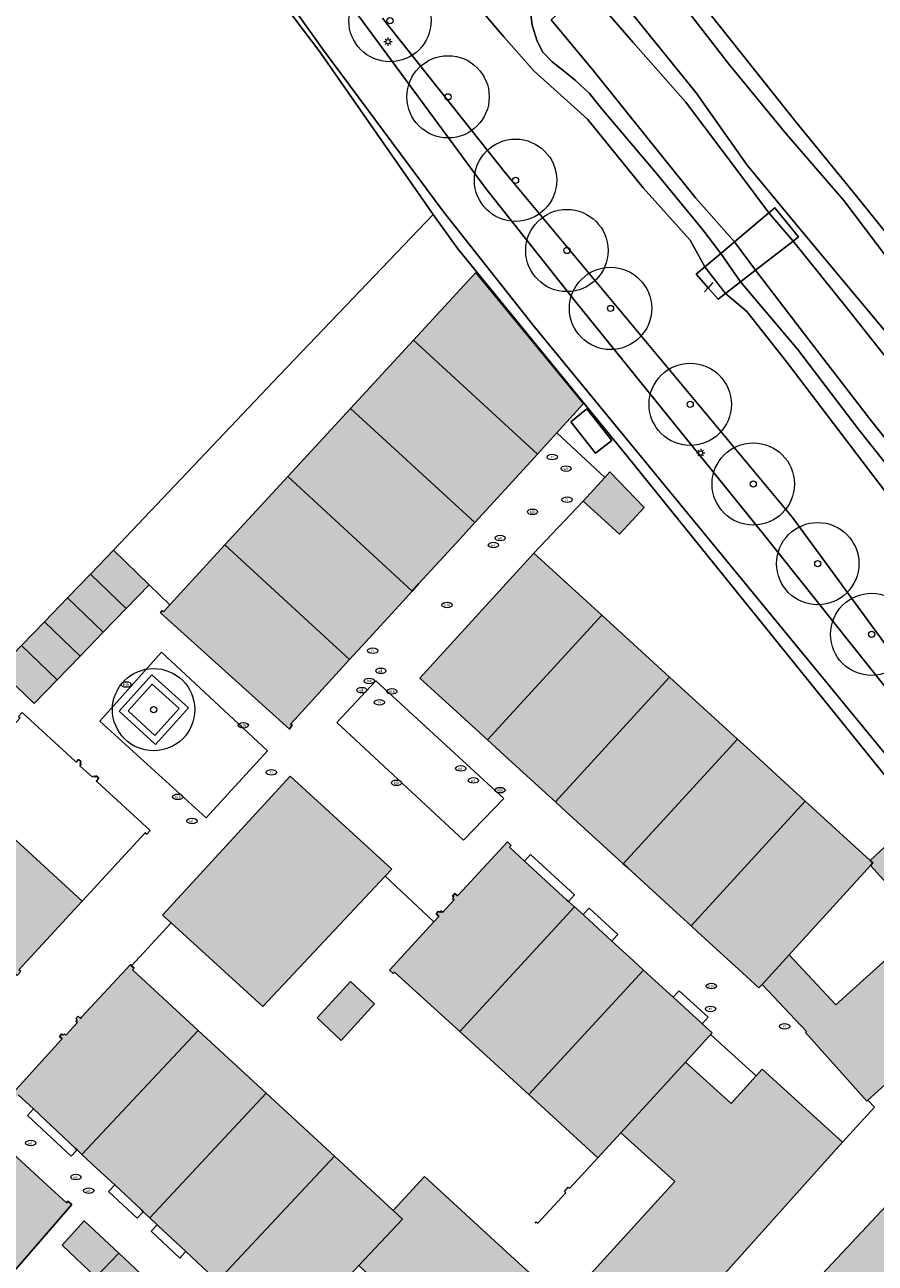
# Model space of a CAD drawing. Header units: metres. Extents: x 187482 to 189800, y 333582 to 335019.
# Tile 225 of 256: x 189079 to 189131, y 334325 to 334400. Entities that reach past the tile are written whole.
import ezdxf
from ezdxf.enums import TextEntityAlignment as Align

# ---------------------------------------------------------------- set-up
doc = ezdxf.new("R2010")
doc.units = ezdxf.units.M
doc.layers.get('0').update_dxf_attribs({"color": 252, "lineweight": 18})
for name, color, linetype, lineweight in [('B-WE-GR-BEPLANTING_CULTUUR_BODEMBEDEKKER-GV', 252, 'Continuous', 18), ('B-WE-GR-BOOM-S', 252, 'Continuous', 18), ('B-WE-IE-MEUBILAIR-S', 252, 'Continuous', 18), ('B-WE-IE-TERREINAFSCHEIDING_KUNSTMATIG_HEKWERK-G', 252, 'IE-TERREINAFSCHEIDING_KUNSTMATIG-SO', 18), ('B-WE-IE-TERREINAFSCHEIDING_KUNSTMATIG_MUUR-G', 252, 'IE-TERREINAFSCHEIDING_KUNSTMATIG-SO', 18), ('B-WE-IE-TERREINAFSCHEIDING_KUNSTMATIG_MUUR-GV', 252, 'Continuous', 18), ('B-WE-KW-KUNSTWERK_DUIKER-G', 252, 'Continuous', 18), ('B-WE-OG-BEBOUWING-GV', 252, 'Continuous', 18), ('B-WE-OG-TERREIN_ERF-GV', 252, 'Continuous', 18), ('B-WE-OG-TERREIN_OEVER-GV', 252, 'Continuous', 18), ('B-WE-OG-WATER_GREPPEL-GV', 252, 'Continuous', 18), ('B-WE-OG-WEG-GV', 252, 'Continuous', 18), ('B-WE-VH-GESLOTENVERHARDING_ASFALT-GV', 252, 'Continuous', 18), ('B-WE-VH-OPENVERHARDING_BETONELEMENT-GV', 252, 'Continuous', 18), ('B-WE-VH-OPENVERHARDING_SIERBESTRATING-GV', 252, 'Continuous', 18), ('B-WE-VH-OPENVERHARDING_STRAATBAKSTEEN-GV', 252, 'Continuous', 18)]:
    doc.layers.add(name, color=color, linetype=linetype, lineweight=lineweight)
doc.layers.add('B-WE-OG-BEBOUWING-V', color=7, linetype='Continuous', lineweight=18, true_color=0xf0f0f0)
doc.styles.add('NLCS-ISO', font='NLCS-ISO.ttf')
doc.linetypes.add('IE-TERREINAFSCHEIDING_KUNSTMATIG-SO', pattern='A,4,[82,NLCS.SHX,S=0.75,R=90,X=0,Y=0],4,-2', length=10)

# ---------------------------------------------------------------- blocks, each defined once
blk = doc.blocks.new('SIE-MEUBILAIR_PAAL_LICHTMAST-SO')
for points in [[(-0.62, 0), (-1, 0)], [(-0.71, 0.71), (-0.44, 0.44)], [(0, 1), (0, 0.62)], [(0.44, 0.44), (0.71, 0.71)], [(1, 0), (0.62, 0)], [(-0.71, -0.71), (-0.44, -0.44)], [(0, -0.62), (0, -1)], [(0.44, -0.44), (0.71, -0.71)]]:
    blk.add_lwpolyline(points)
blk.add_circle((0, 0), 0.5)
blk = doc.blocks.new('SIE-MEUBILAIR_PUT_KOLK-SO')
blk.add_ellipse((0, 0), major_axis=(1.25, 0), ratio=0.54)
at = {"style": 'NLCS-ISO'}
blk.add_text('klk', height=0.75, dxfattribs=at).set_placement((0.03, 0), align=Align.MIDDLE_CENTER)
blk = doc.blocks.new('SIE-MEUBILAIR_PUT_RIOOLPUT-SO')
blk.add_ellipse((0, 0), major_axis=(1.25, 0), ratio=0.54)
at = {"style": 'NLCS-ISO'}
blk.add_text('ri', height=0.75, dxfattribs=at).set_placement((-0.04, 0.07), align=Align.MIDDLE_CENTER)
blk = doc.blocks.new('SIE-MEUBILAIR_PUT_WATERLEIDINGPUT-SO')
blk.add_ellipse((0, 0), major_axis=(1.25, 0), ratio=0.54)
at = {"style": 'NLCS-ISO'}
blk.add_text('wl', height=0.75, dxfattribs=at).set_placement((-0.14, 0), align=Align.MIDDLE_CENTER)
blk = doc.blocks.new('SIE-MEUBILAIR_PUT_BRANDKRAAN-SO')
blk.add_ellipse((0, 0), major_axis=(1.25, 0), ratio=0.54)
at = {"style": 'NLCS-ISO'}
blk.add_text('bk', height=0.75, dxfattribs=at).set_placement((0.03, 0), align=Align.MIDDLE_CENTER)
blk = doc.blocks.new('SGR-BOOM_GBKN-SO')
at = {"color": 0, "linetype": 'ByBlock', "lineweight": 18}
for radius in [2, 0.15]:
    blk.add_circle((0, 0), radius, dxfattribs=at)

msp = doc.modelspace()

# ---------------------------------------------------------------- hatches: boundary and pattern name
at = {"layer": 'B-WE-OG-BEBOUWING-V'}
h = msp.add_hatch(color=256, dxfattribs=at)
h.dxf.hatch_style = 1
h.paths.add_polyline_path([(189111.268, 334375.238), (189112.884, 334377.006), (189106.33, 334384.979), (189102.547, 334380.866), (189110.08, 334373.938)], flags=16)
h.paths.add_polyline_path([(189102.547, 334380.866), (189098.731, 334376.717), (189106.277, 334369.777), (189106.735, 334370.278), (189109.231, 334373.009), (189110.08, 334373.938)], flags=16)
h.paths.add_polyline_path([(189102.883, 334366.063), (189105.379, 334368.794), (189106.277, 334369.777), (189098.731, 334376.717), (189094.915, 334372.569), (189102.474, 334365.615)], flags=17)
h = msp.add_hatch(color=256, dxfattribs=at)
h.dxf.hatch_style = 1
h.paths.add_polyline_path([(189098.671, 334361.454), (189099.402, 334362.254), (189101.898, 334364.985), (189102.474, 334365.615), (189094.915, 334372.569), (189091.098, 334368.42)], flags=17)
h.paths.add_polyline_path([(189102.547, 334380.866), (189098.731, 334376.717), (189106.277, 334369.777), (189106.735, 334370.278), (189109.231, 334373.009), (189110.08, 334373.938)], flags=16)
h = msp.add_hatch(color=256, dxfattribs=at)
h.dxf.hatch_style = 1
h.paths.add_polyline_path([(189112.856, 334371.079), (189115.075, 334369.06), (189116.556, 334370.687), (189114.474, 334372.858), (189114.165, 334372.519)], flags=17)
h = msp.add_hatch(color=256, dxfattribs=at)
h.dxf.hatch_style = 1
h.paths.add_polyline_path([(189086.485, 334365.999), (189084.32, 334368.089), (189082.926, 334366.642), (189085.09, 334364.553)], flags=17)
h = msp.add_hatch(color=256, dxfattribs=at)
h.dxf.hatch_style = 1
h.paths.add_polyline_path([(189095.537, 334358.024), (189098.033, 334360.756), (189098.671, 334361.454), (189091.098, 334368.42), (189087.749, 334364.779), (189087.353, 334364.348), (189087.288, 334364.434), (189087.183, 334364.294), (189095.016, 334357.225), (189095.185, 334357.49), (189095.085, 334357.53)], flags=17)
h = msp.add_hatch(color=256, dxfattribs=at)
h.dxf.hatch_style = 1
h.paths.add_polyline_path([(189107.056, 334356.56), (189113.989, 334364.143), (189109.87, 334367.908), (189102.938, 334360.325), (189103.603, 334359.717), (189106.333, 334357.221)], flags=17)
h = msp.add_hatch(color=256, dxfattribs=at)
h.dxf.hatch_style = 1
h.paths.add_polyline_path([(189083.694, 334363.107), (189085.09, 334364.553), (189082.926, 334366.642), (189081.531, 334365.195)], flags=17)
h = msp.add_hatch(color=256, dxfattribs=at)
h.dxf.hatch_style = 1
h.paths.add_polyline_path([(189081.531, 334365.195), (189080.137, 334363.748), (189082.299, 334361.662), (189083.694, 334363.107)], flags=17)
h = msp.add_hatch(color=256, dxfattribs=at)
h.dxf.hatch_style = 1
h.paths.add_polyline_path([(189080.137, 334363.748), (189078.743, 334362.301), (189080.903, 334360.216), (189082.299, 334361.662)], flags=17)
h = msp.add_hatch(color=256, dxfattribs=at)
h.dxf.hatch_style = 1
h.paths.add_polyline_path([(189118.107, 334360.378), (189113.989, 334364.143), (189107.056, 334356.56), (189107.802, 334355.878), (189107.839, 334355.845), (189110.57, 334353.348), (189110.606, 334353.314), (189111.174, 334352.794)], flags=17)
h.paths.add_polyline_path([(189115.566, 334348.78), (189118.297, 334346.283), (189119.411, 334345.264), (189126.344, 334352.849), (189125.599, 334353.53), (189122.794, 334356.094), (189122.226, 334356.614), (189115.293, 334349.03)], flags=16)
h = msp.add_hatch(color=256, dxfattribs=at)
h.dxf.hatch_style = 1
h.paths.add_polyline_path([(189077.847, 334361.371), (189077.34, 334360.845), (189079.508, 334358.77), (189080.903, 334360.216), (189078.743, 334362.301)], flags=17)
h = msp.add_hatch(color=256, dxfattribs=at)
h.dxf.hatch_style = 1
h.paths.add_polyline_path([(189130.463, 334349.084), (189130.296, 334349.237), (189126.344, 334352.849), (189119.411, 334345.264), (189119.802, 334344.907), (189122.533, 334342.41), (189123.537, 334341.492), (189123.735, 334341.709), (189125.37, 334343.501), (189130.317, 334348.924)], flags=16)
h.paths.add_polyline_path([(189111.174, 334352.794), (189111.58, 334352.423), (189114.311, 334349.927), (189115.293, 334349.03), (189122.226, 334356.614), (189118.107, 334360.378)], flags=17)
h.paths.add_polyline_path([(189115.566, 334348.78), (189118.297, 334346.283), (189119.411, 334345.264), (189126.344, 334352.849), (189125.599, 334353.53), (189122.794, 334356.094), (189122.226, 334356.614), (189115.293, 334349.03)], flags=16)
h.paths.add_polyline_path([(189109.294, 334349.199), (189108.38, 334350.037), (189108.488, 334350.154), (189108.253, 334350.371), (189105.283, 334347.148), (189105.222, 334347.081), (189105.06, 334347.23), (189104.918, 334347.075), (189104.999, 334347.001), (189104.925, 334346.919), (189105.012, 334346.84), (189104.318, 334346.085), (189104.229, 334346.167), (189104.151, 334346.082), (189104.07, 334346.156), (189103.928, 334346.001), (189104.094, 334345.849), (189104.04, 334345.79), (189103.784, 334345.51), (189101.09, 334342.567), (189101.309, 334342.365), (189101.406, 334342.454), (189105.367, 334338.835), (189112.337, 334346.413), (189111.971, 334346.748), (189111.875, 334346.835), (189110.068, 334348.491)], flags=16)
h = msp.add_hatch(color=256, dxfattribs=at)
h.dxf.hatch_style = 1
h.paths.add_polyline_path([(189115.566, 334348.78), (189118.297, 334346.283), (189119.411, 334345.264), (189126.344, 334352.849), (189125.599, 334353.53), (189122.794, 334356.094), (189122.226, 334356.614), (189115.293, 334349.03)], flags=16)
h.paths.add_polyline_path([(189105.367, 334338.835), (189109.561, 334335.005), (189116.525, 334342.577), (189115.666, 334343.364), (189114.604, 334344.336), (189112.937, 334345.863), (189112.849, 334345.944), (189112.337, 334346.413)], flags=17)
h.paths.add_polyline_path([(189109.294, 334349.199), (189108.38, 334350.037), (189108.488, 334350.154), (189108.253, 334350.371), (189105.283, 334347.148), (189105.222, 334347.081), (189105.06, 334347.23), (189104.918, 334347.075), (189104.999, 334347.001), (189104.925, 334346.919), (189105.012, 334346.84), (189104.318, 334346.085), (189104.229, 334346.167), (189104.151, 334346.082), (189104.07, 334346.156), (189103.928, 334346.001), (189104.094, 334345.849), (189104.04, 334345.79), (189103.784, 334345.51), (189101.09, 334342.567), (189101.309, 334342.365), (189101.406, 334342.454), (189105.367, 334338.835), (189112.337, 334346.413), (189111.971, 334346.748), (189111.875, 334346.835), (189110.068, 334348.491)], flags=16)
h = msp.add_hatch(color=256, dxfattribs=at)
h.dxf.hatch_style = 1
h.paths.add_polyline_path([(189087.826, 334345.444), (189093.391, 334340.362), (189100.82, 334348.282), (189101.224, 334348.712), (189095.058, 334354.353), (189087.305, 334345.92)], flags=16)
h.paths.add_polyline_path([(189082.001, 334331.756), (189082.111, 334331.652), (189082.409, 334331.374), (189089.466, 334338.91), (189085.486, 334342.586), (189085.584, 334342.693), (189085.423, 334342.842), (189085.349, 334342.91), (189082.388, 334339.705), (189082.328, 334339.638), (189082.169, 334339.783), (189082.027, 334339.628), (189082.109, 334339.554), (189082.035, 334339.472), (189082.129, 334339.386), (189081.43, 334338.623), (189081.341, 334338.704), (189081.267, 334338.622), (189081.186, 334338.696), (189081.045, 334338.541), (189081.207, 334338.393), (189081.154, 334338.334), (189078.213, 334335.104), (189078.45, 334334.899), (189078.543, 334334.99), (189079.46, 334334.133), (189080.216, 334333.426)], flags=17)
h.paths.add_polyline_path([(189073.898, 334346.455), (189073.953, 334346.404), (189073.804, 334346.242), (189073.959, 334346.1), (189074.033, 334346.181), (189074.114, 334346.107), (189074.187, 334346.186), (189074.953, 334345.483), (189074.877, 334345.4), (189074.962, 334345.322), (189074.887, 334345.241), (189075.042, 334345.099), (189075.191, 334345.261), (189075.25, 334345.207), (189078.469, 334342.251), (189078.685, 334342.487), (189078.582, 334342.582), (189082.413, 334346.754), (189074.829, 334353.724), (189070.998, 334349.552), (189070.895, 334349.646), (189070.712, 334349.44), (189070.683, 334349.407)], flags=16)
h = msp.add_hatch(color=256, dxfattribs=at)
h.dxf.hatch_style = 1
h.paths.add_polyline_path([(189100.18, 334340.533), (189098.729, 334341.872), (189096.693, 334339.667), (189098.161, 334338.302)], flags=17)
h.paths.add_polyline_path([(189087.826, 334345.444), (189093.391, 334340.362), (189100.82, 334348.282), (189101.224, 334348.712), (189095.058, 334354.353), (189087.305, 334345.92)], flags=16)
h = msp.add_hatch(color=256, dxfattribs=at)
h.dxf.hatch_style = 1
h.paths.add_polyline_path([(189130.463, 334349.084), (189130.296, 334349.237), (189126.344, 334352.849), (189119.411, 334345.264), (189119.802, 334344.907), (189122.533, 334342.41), (189123.537, 334341.492), (189123.735, 334341.709), (189125.37, 334343.501), (189130.317, 334348.924)], flags=16)
h.paths.add_polyline_path([(189113.759, 334331.17), (189115.148, 334332.692), (189119.066, 334336.984), (189120.689, 334338.763), (189120.083, 334339.318), (189119.958, 334339.433), (189118.328, 334340.926), (189117.229, 334341.932), (189116.525, 334342.577), (189109.561, 334335.005)], flags=17)
h.paths.add_polyline_path([(189109.294, 334349.199), (189108.38, 334350.037), (189108.488, 334350.154), (189108.253, 334350.371), (189105.283, 334347.148), (189105.222, 334347.081), (189105.06, 334347.23), (189104.918, 334347.075), (189104.999, 334347.001), (189104.925, 334346.919), (189105.012, 334346.84), (189104.318, 334346.085), (189104.229, 334346.167), (189104.151, 334346.082), (189104.07, 334346.156), (189103.928, 334346.001), (189104.094, 334345.849), (189104.04, 334345.79), (189103.784, 334345.51), (189101.09, 334342.567), (189101.309, 334342.365), (189101.406, 334342.454), (189105.367, 334338.835), (189112.337, 334346.413), (189111.971, 334346.748), (189111.875, 334346.835), (189110.068, 334348.491)], flags=16)
h = msp.add_hatch(color=256, dxfattribs=at)
h.dxf.hatch_style = 1
h.paths.add_polyline_path([(189135.591, 334348.948), (189133.182, 334351.939), (189130.296, 334349.237), (189130.463, 334349.084), (189130.317, 334348.924), (189133.6, 334345.333), (189128.212, 334340.462), (189125.37, 334343.501), (189123.735, 334341.709), (189126.418, 334338.839), (189126.359, 334338.784), (189130.091, 334334.602), (189130.158, 334334.663), (189137.465, 334341.27), (189139.372, 334342.994), (189139.96, 334343.526), (189139.255, 334344.401), (189138.26, 334345.635), (189136.499, 334347.821)], flags=16)
h.paths.add_polyline_path([(189123.367, 334336.141), (189121.84, 334334.462), (189119.066, 334336.984), (189115.148, 334332.692), (189118.418, 334329.72), (189114.322, 334325.215), (189111.66, 334322.289), (189115.804, 334318.495), (189118.222, 334321.095), (189118.409, 334320.921), (189118.515, 334320.823), (189128.616, 334332.109), (189123.737, 334336.548)], flags=17)
h = msp.add_hatch(color=256, dxfattribs=at)
h.dxf.hatch_style = 1
h.paths.add_polyline_path([(189135.591, 334348.948), (189133.182, 334351.939), (189130.296, 334349.237), (189130.463, 334349.084), (189130.317, 334348.924), (189133.6, 334345.333), (189128.212, 334340.462), (189125.37, 334343.501), (189123.735, 334341.709), (189126.418, 334338.839), (189126.359, 334338.784), (189130.091, 334334.602), (189130.158, 334334.663), (189137.465, 334341.27), (189139.372, 334342.994), (189139.96, 334343.526), (189139.255, 334344.401), (189138.26, 334345.635), (189136.499, 334347.821)], flags=16)
h.paths.add_polyline_path([(189132.179, 334329.211), (189139.08, 334322.735), (189138.9, 334322.546), (189141.226, 334320.345), (189144.742, 334317.009), (189145.302, 334316.477), (189148.615, 334319.599), (189148.964, 334319.928), (189149.008, 334319.969), (189149.265, 334320.212), (189148.342, 334324.576), (189146.339, 334330.467), (189145.828, 334330.953), (189139.486, 334336.984), (189135.148, 334332.369)], flags=17)
h = msp.add_hatch(color=256, dxfattribs=at)
h.dxf.hatch_style = 1
h.paths.add_polyline_path([(189083.316, 334330.526), (189084.397, 334329.514), (189086.018, 334327.998), (189086.134, 334327.889), (189086.524, 334327.524), (189093.604, 334335.088), (189089.466, 334338.91), (189082.409, 334331.374)], flags=17)
h = msp.add_hatch(color=256, dxfattribs=at)
h.dxf.hatch_style = 1
h.paths.add_polyline_path([(189086.524, 334327.524), (189086.982, 334327.096), (189087.047, 334327.034), (189088.72, 334325.47), (189089.749, 334324.507), (189090.64, 334323.674), (189097.741, 334331.267), (189093.604, 334335.088)], flags=17)
h = msp.add_hatch(color=256, dxfattribs=at)
h.dxf.hatch_style = 1
h.paths.add_polyline_path([(189076.355, 334322.208), (189077.634, 334323.531), (189081.801, 334328.322), (189081.559, 334328.532), (189081.467, 334328.439), (189080.547, 334329.279), (189077.18, 334332.355), (189076.686, 334332.806), (189071.349, 334326.941), (189071.377, 334326.915), (189071.437, 334326.86), (189076.112, 334322.572), (189076.02, 334322.462), (189076.259, 334322.249), (189076.282, 334322.276)], flags=17)
h = msp.add_hatch(color=256, dxfattribs=at)
h.dxf.hatch_style = 1
h.paths.add_polyline_path([(189092.434, 334321.996), (189094.029, 334320.503), (189094.171, 334320.37), (189094.647, 334319.925), (189094.782, 334319.8), (189099.227, 334324.611), (189101.876, 334327.441), (189101.317, 334327.964), (189097.741, 334331.267), (189090.64, 334323.674), (189091.327, 334323.031)], flags=17)
h = msp.add_hatch(color=256, dxfattribs=at)
h.dxf.hatch_style = 1
h.paths.add_polyline_path([(189115.804, 334318.495), (189111.66, 334322.289), (189108.225, 334325.435), (189103.216, 334330.021), (189101.317, 334327.964), (189101.876, 334327.441), (189099.227, 334324.611), (189102.128, 334321.932), (189097.011, 334316.465), (189094.278, 334313.545), (189094.21, 334313.472), (189096.194, 334311.701), (189095.857, 334311.213), (189102.391, 334303.726), (189115.908, 334318.4)], flags=17)
h = msp.add_hatch(color=256, dxfattribs=at)
h.dxf.hatch_style = 1
h.paths.add_polyline_path([(189138.9, 334322.546), (189139.08, 334322.735), (189132.179, 334329.211), (189126.179, 334322.827), (189128.078, 334320.934), (189132.846, 334316.18), (189133.127, 334315.9), (189137.569, 334320.913)], flags=17)
h = msp.add_hatch(color=256, dxfattribs=at)
h.dxf.hatch_style = 1
h.paths.add_polyline_path([(189082.537, 334327.343), (189081.21, 334325.864), (189083.245, 334323.915), (189084.642, 334325.373)], flags=17)
h = msp.add_hatch(color=256, dxfattribs=at)
h.dxf.hatch_style = 1
h.paths.add_polyline_path([(189084.642, 334325.373), (189083.245, 334323.915), (189085.28, 334321.965), (189086.699, 334323.447)], flags=17)

# ---------------------------------------------------------------- linework, layer by layer
at = {"layer": 'B-WE-GR-BEPLANTING_CULTUUR_BODEMBEDEKKER-GV', "flags": 128}
msp.add_lwpolyline([(189085.225, 334358.335), (189086.841, 334356.842), (189088.314, 334358.477), (189086.68, 334359.949)], close=True, dxfattribs=at)
at = {"layer": 'B-WE-IE-TERREINAFSCHEIDING_KUNSTMATIG_HEKWERK-G', "ltscale": 0.2, "flags": 128}
for points in [[(189086.485, 334365.999), (189087.749, 334364.779)], [(189120.596, 334338.661), (189123.367, 334336.141)]]:
    msp.add_lwpolyline(points, dxfattribs=at)
at = {"layer": 'B-WE-IE-TERREINAFSCHEIDING_KUNSTMATIG_MUUR-G', "ltscale": 0.2, "flags": 128}
for points in [[(189094.406, 334378.732), (189103.752, 334388.506)], [(189103.752, 334388.506), (189105.249, 334386.413)], [(189094.406, 334378.732), (189084.32, 334368.089)], [(189109.294, 334349.199), (189109.659, 334349.597), (189112.336, 334347.146), (189111.971, 334346.748)], [(189112.849, 334345.944), (189113.213, 334346.342), (189114.969, 334344.735), (189114.908, 334344.668)], [(189114.908, 334344.668), (189114.604, 334344.336)], [(189118.328, 334340.926), (189118.632, 334341.258)], [(189118.632, 334341.258), (189118.693, 334341.324), (189120.448, 334339.717), (189120.083, 334339.318)], [(189082.111, 334331.652), (189081.743, 334331.258), (189079.091, 334333.738), (189079.46, 334334.133)], [(189109.941, 334327.199), (189110.009, 334327.269), (189110.099, 334327.184), (189111.815, 334329.046), (189111.726, 334329.124), (189111.946, 334329.376), (189112.044, 334329.318), (189113.759, 334331.17)], [(189086.134, 334327.889), (189085.766, 334327.494), (189084.028, 334329.12), (189084.09, 334329.186)], [(189084.09, 334329.186), (189084.397, 334329.514)], [(189088.413, 334325.142), (189088.351, 334325.076), (189086.613, 334326.701), (189086.982, 334327.096)], [(189088.72, 334325.47), (189088.413, 334325.142)]]:
    msp.add_lwpolyline(points, dxfattribs=at)
for points in [[(189084.66, 334358.306), (189086.65, 334360.514), (189088.879, 334358.506), (189086.87, 334356.277)], [(189085.225, 334358.335), (189086.68, 334359.949), (189088.314, 334358.477), (189086.841, 334356.842)]]:
    msp.add_lwpolyline(points, close=True, dxfattribs=at)
at = {"layer": 'B-WE-IE-TERREINAFSCHEIDING_KUNSTMATIG_MUUR-GV', "flags": 128}
for points in [[(189084.66, 334358.306), (189086.87, 334356.277), (189088.879, 334358.506), (189086.65, 334360.514)], [(189085.225, 334358.335), (189086.68, 334359.949), (189088.314, 334358.477), (189086.841, 334356.842)]]:
    msp.add_lwpolyline(points, close=True, dxfattribs=at)
at = {"layer": 'B-WE-KW-KUNSTWERK_DUIKER-G', "flags": 128}
for points in [[(189120.454, 334384.044), (189120.224, 334383.789)], [(189120.744, 334384.365), (189120.454, 334384.044)]]:
    msp.add_lwpolyline(points, dxfattribs=at)
at = {"layer": 'B-WE-OG-BEBOUWING-GV', "flags": 128}
for points in [[(189111.268, 334375.238), (189112.884, 334377.006), (189106.33, 334384.979), (189102.547, 334380.866), (189110.08, 334373.938)], [(189102.547, 334380.866), (189098.731, 334376.717), (189106.277, 334369.777), (189106.735, 334370.278), (189109.231, 334373.009), (189110.08, 334373.938)], [(189102.883, 334366.063), (189105.379, 334368.794), (189106.277, 334369.777), (189098.731, 334376.717), (189094.915, 334372.569), (189102.474, 334365.615)], [(189098.671, 334361.454), (189099.402, 334362.254), (189101.898, 334364.985), (189102.474, 334365.615), (189094.915, 334372.569), (189091.098, 334368.42)], [(189112.856, 334371.079), (189115.075, 334369.06), (189116.556, 334370.687), (189114.474, 334372.858), (189114.165, 334372.519)], [(189086.485, 334365.999), (189084.32, 334368.089), (189082.926, 334366.642), (189085.09, 334364.553)], [(189095.537, 334358.024), (189098.033, 334360.756), (189098.671, 334361.454), (189091.098, 334368.42), (189087.749, 334364.779), (189087.353, 334364.348), (189087.288, 334364.434), (189087.183, 334364.294), (189095.016, 334357.225), (189095.185, 334357.49), (189095.085, 334357.53)], [(189107.056, 334356.56), (189113.989, 334364.143), (189109.87, 334367.908), (189102.938, 334360.325), (189103.603, 334359.717), (189106.333, 334357.221)], [(189083.694, 334363.107), (189085.09, 334364.553), (189082.926, 334366.642), (189081.531, 334365.195)], [(189081.531, 334365.195), (189080.137, 334363.748), (189082.299, 334361.662), (189083.694, 334363.107)], [(189080.137, 334363.748), (189078.743, 334362.301), (189080.903, 334360.216), (189082.299, 334361.662)], [(189118.107, 334360.378), (189113.989, 334364.143), (189107.056, 334356.56), (189107.802, 334355.878), (189107.839, 334355.845), (189110.57, 334353.348), (189110.606, 334353.314), (189111.174, 334352.794)], [(189077.847, 334361.371), (189077.34, 334360.845), (189079.508, 334358.77), (189080.903, 334360.216), (189078.743, 334362.301)], [(189111.174, 334352.794), (189111.58, 334352.423), (189114.311, 334349.927), (189115.293, 334349.03), (189122.226, 334356.614), (189118.107, 334360.378)], [(189082.413, 334346.754), (189086.245, 334350.927), (189086.348, 334350.833), (189086.561, 334351.065), (189083.342, 334354.02), (189083.283, 334354.074), (189083.435, 334354.24), (189083.281, 334354.382), (189083.21, 334354.305), (189083.129, 334354.379), (189083.051, 334354.294), (189082.285, 334354.998), (189082.366, 334355.086), (189082.285, 334355.161), (189082.359, 334355.242), (189082.205, 334355.384), (189082.052, 334355.218), (189081.993, 334355.272), (189078.775, 334358.228), (189078.558, 334357.992), (189078.661, 334357.897), (189074.829, 334353.724)], [(189115.566, 334348.78), (189118.297, 334346.283), (189119.411, 334345.264), (189126.344, 334352.849), (189125.599, 334353.53), (189122.794, 334356.094), (189122.226, 334356.614), (189115.293, 334349.03)], [(189087.826, 334345.444), (189093.391, 334340.362), (189100.82, 334348.282), (189101.224, 334348.712), (189095.058, 334354.353), (189087.305, 334345.92)], [(189073.898, 334346.455), (189073.953, 334346.404), (189073.804, 334346.242), (189073.959, 334346.1), (189074.033, 334346.181), (189074.114, 334346.107), (189074.187, 334346.186), (189074.953, 334345.483), (189074.877, 334345.4), (189074.962, 334345.322), (189074.887, 334345.241), (189075.042, 334345.099), (189075.191, 334345.261), (189075.25, 334345.207), (189078.469, 334342.251), (189078.685, 334342.487), (189078.582, 334342.582), (189082.413, 334346.754), (189074.829, 334353.724), (189070.998, 334349.552), (189070.895, 334349.646), (189070.712, 334349.44), (189070.683, 334349.407)], [(189130.463, 334349.084), (189130.296, 334349.237), (189126.344, 334352.849), (189119.411, 334345.264), (189119.802, 334344.907), (189122.533, 334342.41), (189123.537, 334341.492), (189123.735, 334341.709), (189125.37, 334343.501), (189130.317, 334348.924)], [(189135.591, 334348.948), (189133.182, 334351.939), (189130.296, 334349.237), (189130.463, 334349.084), (189130.317, 334348.924), (189133.6, 334345.333), (189128.212, 334340.462), (189125.37, 334343.501), (189123.735, 334341.709), (189126.418, 334338.839), (189126.359, 334338.784), (189130.091, 334334.602), (189130.158, 334334.663), (189137.465, 334341.27), (189139.372, 334342.994), (189139.96, 334343.526), (189139.255, 334344.401), (189138.26, 334345.635), (189136.499, 334347.821)], [(189109.294, 334349.199), (189108.38, 334350.037), (189108.488, 334350.154), (189108.253, 334350.371), (189105.283, 334347.148), (189105.222, 334347.081), (189105.06, 334347.23), (189104.918, 334347.075), (189104.999, 334347.001), (189104.925, 334346.919), (189105.012, 334346.84), (189104.318, 334346.085), (189104.229, 334346.167), (189104.151, 334346.082), (189104.07, 334346.156), (189103.928, 334346.001), (189104.094, 334345.849), (189104.04, 334345.79), (189103.784, 334345.51), (189101.09, 334342.567), (189101.309, 334342.365), (189101.406, 334342.454), (189105.367, 334338.835), (189112.337, 334346.413), (189111.971, 334346.748), (189111.875, 334346.835), (189110.068, 334348.491)], [(189105.367, 334338.835), (189109.561, 334335.005), (189116.525, 334342.577), (189115.666, 334343.364), (189114.604, 334344.336), (189112.937, 334345.863), (189112.849, 334345.944), (189112.337, 334346.413)], [(189113.759, 334331.17), (189115.148, 334332.692), (189119.066, 334336.984), (189120.689, 334338.763), (189120.083, 334339.318), (189119.958, 334339.433), (189118.328, 334340.926), (189117.229, 334341.932), (189116.525, 334342.577), (189109.561, 334335.005)], [(189100.18, 334340.533), (189098.729, 334341.872), (189096.693, 334339.667), (189098.161, 334338.302)], [(189083.316, 334330.526), (189084.397, 334329.514), (189086.018, 334327.998), (189086.134, 334327.889), (189086.524, 334327.524), (189093.604, 334335.088), (189089.466, 334338.91), (189082.409, 334331.374)], [(189123.367, 334336.141), (189121.84, 334334.462), (189119.066, 334336.984), (189115.148, 334332.692), (189118.418, 334329.72), (189114.322, 334325.215), (189111.66, 334322.289), (189115.804, 334318.495), (189118.222, 334321.095), (189118.409, 334320.921), (189118.515, 334320.823), (189128.616, 334332.109), (189123.737, 334336.548)], [(189086.524, 334327.524), (189086.982, 334327.096), (189087.047, 334327.034), (189088.72, 334325.47), (189089.749, 334324.507), (189090.64, 334323.674), (189097.741, 334331.267), (189093.604, 334335.088)], [(189076.355, 334322.208), (189077.634, 334323.531), (189081.801, 334328.322), (189081.559, 334328.532), (189081.467, 334328.439), (189080.547, 334329.279), (189077.18, 334332.355), (189076.686, 334332.806), (189071.349, 334326.941), (189071.377, 334326.915), (189071.437, 334326.86), (189076.112, 334322.572), (189076.02, 334322.462), (189076.259, 334322.249), (189076.282, 334322.276)], [(189092.434, 334321.996), (189094.029, 334320.503), (189094.171, 334320.37), (189094.647, 334319.925), (189094.782, 334319.8), (189099.227, 334324.611), (189101.876, 334327.441), (189101.317, 334327.964), (189097.741, 334331.267), (189090.64, 334323.674), (189091.327, 334323.031)], [(189115.804, 334318.495), (189111.66, 334322.289), (189108.225, 334325.435), (189103.216, 334330.021), (189101.317, 334327.964), (189101.876, 334327.441), (189099.227, 334324.611), (189102.128, 334321.932), (189097.011, 334316.465), (189094.278, 334313.545), (189094.21, 334313.472), (189096.194, 334311.701), (189095.857, 334311.213), (189102.391, 334303.726), (189115.908, 334318.4)], [(189138.9, 334322.546), (189139.08, 334322.735), (189132.179, 334329.211), (189126.179, 334322.827), (189128.078, 334320.934), (189132.846, 334316.18), (189133.127, 334315.9), (189137.569, 334320.913)], [(189082.537, 334327.343), (189081.21, 334325.864), (189083.245, 334323.915), (189084.642, 334325.373)], [(189084.642, 334325.373), (189083.245, 334323.915), (189085.28, 334321.965), (189086.699, 334323.447)]]:
    msp.add_lwpolyline(points, close=True, dxfattribs=at)
msp.add_lwpolyline([(189078.543, 334334.99), (189079.46, 334334.133), (189080.216, 334333.426), (189082.001, 334331.756), (189082.111, 334331.652), (189082.409, 334331.374), (189089.466, 334338.91), (189085.486, 334342.586), (189085.584, 334342.693), (189085.423, 334342.842), (189085.349, 334342.91), (189082.388, 334339.705), (189082.328, 334339.638), (189082.169, 334339.783), (189082.027, 334339.628), (189082.109, 334339.554), (189082.035, 334339.472), (189082.129, 334339.386), (189081.43, 334338.623), (189081.341, 334338.704), (189081.267, 334338.622), (189081.186, 334338.696), (189081.045, 334338.541), (189081.207, 334338.393), (189081.154, 334338.334), (189078.213, 334335.104)], dxfattribs=at)
at = {"layer": 'B-WE-OG-TERREIN_ERF-GV', "flags": 128}
for points in [[(189085.738, 334415.011), (189084.823, 334414.292), (189096.85, 334398.385), (189103.752, 334388.506), (189105.249, 334386.413), (189115.532, 334373.809), (189133.182, 334351.939), (189135.591, 334348.948), (189136.499, 334347.821), (189138.26, 334345.635), (189139.255, 334344.401), (189139.96, 334343.526), (189140.659, 334344.127), (189138.106, 334347.404), (189138.103, 334347.673), (189137.476, 334348.386), (189137.133, 334348.389), (189133.84, 334352.473), (189132.06, 334354.68), (189109.89, 334381.693), (189104.396, 334388.65), (189097.081, 334398.484), (189091.097, 334406.891)], [(189130.296, 334349.237), (189133.182, 334351.939), (189115.532, 334373.809), (189105.249, 334386.413), (189103.752, 334388.506), (189094.406, 334378.732), (189084.32, 334368.089), (189086.485, 334365.999), (189087.749, 334364.779), (189091.098, 334368.42), (189094.915, 334372.569), (189098.731, 334376.717), (189102.547, 334380.866), (189106.33, 334384.979), (189112.884, 334377.006), (189111.268, 334375.238), (189114.165, 334372.519), (189114.474, 334372.858), (189116.556, 334370.687), (189115.075, 334369.06), (189112.856, 334371.079), (189109.87, 334367.908), (189113.989, 334364.143), (189118.107, 334360.378), (189122.226, 334356.614), (189122.794, 334356.094), (189125.599, 334353.53), (189126.344, 334352.849)], [(189113.611, 334373.99), (189114.595, 334374.764), (189113.086, 334376.68), (189112.103, 334375.905)], [(189113.086, 334376.68), (189114.595, 334374.764), (189113.611, 334373.99), (189112.103, 334375.905)], [(189130.317, 334348.924), (189125.37, 334343.501), (189128.212, 334340.462), (189133.6, 334345.333)], [(189115.148, 334332.692), (189113.759, 334331.17), (189109.561, 334335.005), (189105.367, 334338.835), (189101.406, 334342.454), (189101.309, 334342.365), (189101.09, 334342.567), (189103.784, 334345.51), (189100.82, 334348.282), (189093.391, 334340.362), (189087.826, 334345.444), (189085.423, 334342.842), (189085.584, 334342.693), (189085.486, 334342.586), (189089.466, 334338.91), (189093.604, 334335.088), (189097.741, 334331.267), (189101.317, 334327.964), (189103.216, 334330.021), (189108.225, 334325.435), (189111.66, 334322.289), (189114.322, 334325.215), (189118.418, 334329.72)], [(189100.18, 334340.533), (189098.161, 334338.302), (189096.693, 334339.667), (189098.729, 334341.872)]]:
    msp.add_lwpolyline(points, close=True, dxfattribs=at)
msp.add_lwpolyline([(189053.733, 334406.698), (189068.313, 334393.669), (189069.568, 334392.455), (189063.662, 334385.287), (189066.904, 334383.656), (189067.148, 334383.426), (189067.027, 334383.284), (189067.219, 334383.183), (189068.507, 334381.921), (189072.139, 334379.169), (189066.584, 334371.157), (189070.471, 334367.736), (189072.317, 334366.143), (189077.847, 334361.371), (189078.743, 334362.301), (189080.137, 334363.748), (189081.531, 334365.195), (189082.926, 334366.642), (189084.32, 334368.089), (189094.406, 334378.732), (189103.752, 334388.506), (189096.85, 334398.385), (189084.823, 334414.292)], dxfattribs=at)
at = {"layer": 'B-WE-OG-TERREIN_OEVER-GV', "flags": 128}
for points in [[(189133.443, 334378.704), (189129.684, 334383.222), (189126.22, 334387.382), (189122.831, 334391.496), (189119.718, 334395.89), (189116.62, 334399.729), (189114.821, 334401.973)], [(189132.725, 334385.559), (189129.373, 334389.712), (189125.786, 334394.136), (189122.567, 334398.177), (189119.315, 334402.266)], [(189113.91, 334401.251), (189115.897, 334398.955), (189119.074, 334395.353), (189122.351, 334390.996), (189124.138, 334388.601), (189124.501, 334388.903), (189125.933, 334387.137), (189125.606, 334386.885), (189128.934, 334382.746), (189132.697, 334377.981)], [(189118.667, 334401.578), (189121.73, 334397.619), (189125.197, 334393.403), (189128.687, 334389.355), (189131.959, 334385.032)], [(189109.621, 334401.147), (189109.761, 334400.001), (189110.059, 334399.03), (189110.415, 334398.359), (189110.981, 334397.78), (189111.629, 334397.279), (189112.374, 334396.654), (189113.25, 334395.849), (189113.966, 334394.949), (189117.336, 334390.968), (189120.137, 334387.568), (189121.213, 334386.136), (189122.049, 334386.84), (189119.702, 334389.496), (189116.78, 334393.123), (189113.498, 334397.218), (189110.909, 334400.331)], [(189133.782, 334371.661), (189130.314, 334376.014), (189126.497, 334380.958), (189123.329, 334385.113), (189122.418, 334384.404), (189125.878, 334380.308), (189129.618, 334375.395), (189133.161, 334370.929)]]:
    msp.add_lwpolyline(points, dxfattribs=at)
for points in [[(189124.501, 334388.903), (189124.138, 334388.601), (189125.606, 334386.885), (189125.933, 334387.137)], [(189122.049, 334386.84), (189121.213, 334386.136), (189122.418, 334384.404), (189123.329, 334385.113)]]:
    msp.add_lwpolyline(points, close=True, dxfattribs=at)
at = {"layer": 'B-WE-OG-WATER_GREPPEL-GV', "flags": 128}
for points in [[(189119.074, 334395.353), (189115.897, 334398.955), (189113.91, 334401.251), (189112.928, 334402.153), (189110.909, 334400.331), (189113.498, 334397.218), (189116.78, 334393.123), (189119.702, 334389.496), (189122.049, 334386.84), (189124.138, 334388.601), (189122.351, 334390.996)], [(189125.606, 334386.885), (189124.138, 334388.601), (189122.049, 334386.84), (189123.329, 334385.113)]]:
    msp.add_lwpolyline(points, close=True, dxfattribs=at)
for points in [[(189119.315, 334402.266), (189122.567, 334398.177), (189125.786, 334394.136), (189129.373, 334389.712), (189132.725, 334385.559)], [(189132.697, 334377.981), (189128.934, 334382.746), (189125.606, 334386.885), (189123.329, 334385.113), (189126.497, 334380.958), (189130.314, 334376.014), (189133.782, 334371.661)]]:
    msp.add_lwpolyline(points, dxfattribs=at)
at = {"layer": 'B-WE-OG-WEG-GV', "flags": 128}
for points in [[(189091.454, 334411.131), (189106.946, 334390.087), (189112.455, 334383.12), (189123.813, 334369.069), (189139.792, 334349.006), (189140.588, 334348.002), (189141.278, 334347.058), (189142.133, 334345.88), (189142.64, 334344.959), (189142.933, 334345.387), (189143.136, 334345.706), (189142.923, 334346.215), (189142.643, 334346.822), (189142.353, 334347.259), (189142.271, 334347.733), (189142.218, 334348.232), (189141.701, 334349.034), (189137.168, 334354.231), (189127.795, 334367.037), (189125.57, 334370.077), (189108.164, 334390.983), (189100.677, 334400.424)], [(189132.257, 334370.279), (189128.782, 334374.862), (189125.223, 334379.518), (189122.798, 334382.612), (189121.515, 334383.702), (189121.057, 334383.349), (189120.454, 334384.044), (189119.73, 334384.878), (189120.252, 334385.326), (189119.356, 334386.929), (189116.506, 334390.128), (189113.125, 334394.286), (189109.873, 334397.218), (189108.038, 334399.302), (189105.522, 334402.264)], [(189105.522, 334402.264), (189108.038, 334399.302), (189109.873, 334397.218), (189113.125, 334394.286), (189116.506, 334390.128), (189119.356, 334386.929), (189120.252, 334385.326), (189121.213, 334386.136), (189120.137, 334387.568), (189117.336, 334390.968), (189113.966, 334394.949), (189113.25, 334395.849), (189112.374, 334396.654), (189111.629, 334397.279), (189110.981, 334397.78), (189110.415, 334398.359), (189110.059, 334399.03), (189109.761, 334400.001), (189109.621, 334401.147)], [(189114.821, 334401.973), (189116.62, 334399.729), (189119.718, 334395.89), (189122.831, 334391.496), (189126.22, 334387.382), (189129.684, 334383.222), (189133.443, 334378.704)], [(189131.959, 334385.032), (189128.687, 334389.355), (189125.197, 334393.403), (189121.73, 334397.619), (189118.667, 334401.578)], [(189100.677, 334400.424), (189108.164, 334390.983), (189125.57, 334370.077), (189127.795, 334367.037), (189137.168, 334354.231)], [(189133.161, 334370.929), (189129.618, 334375.395), (189125.878, 334380.308), (189122.418, 334384.404), (189121.515, 334383.702), (189122.798, 334382.612), (189125.223, 334379.518), (189128.782, 334374.862), (189132.257, 334370.279)]]:
    msp.add_lwpolyline(points, dxfattribs=at)
msp.add_lwpolyline([(189121.213, 334386.136), (189120.252, 334385.326), (189121.515, 334383.702), (189122.418, 334384.404)], close=True, dxfattribs=at)
at = {"layer": 'B-WE-VH-GESLOTENVERHARDING_ASFALT-GV', "flags": 128}
for points in [[(189139.792, 334349.006), (189123.813, 334369.069), (189112.455, 334383.12), (189106.946, 334390.087), (189091.454, 334411.131)], [(189091.097, 334406.891), (189097.081, 334398.484), (189104.396, 334388.65), (189109.89, 334381.693), (189132.06, 334354.68)]]:
    msp.add_lwpolyline(points, dxfattribs=at)
at = {"layer": 'B-WE-VH-OPENVERHARDING_BETONELEMENT-GV', "flags": 128}
msp.add_lwpolyline([(189120.252, 334385.326), (189119.73, 334384.878), (189120.454, 334384.044), (189121.057, 334383.349), (189121.515, 334383.702)], close=True, dxfattribs=at)
at = {"layer": 'B-WE-VH-OPENVERHARDING_SIERBESTRATING-GV', "flags": 128}
for points in [[(189093.688, 334355.895), (189087.245, 334361.89), (189083.504, 334357.714), (189089.961, 334351.835)], [(189084.66, 334358.306), (189086.65, 334360.514), (189088.879, 334358.506), (189086.87, 334356.277)], [(189100.255, 334360.161), (189097.902, 334357.631), (189105.583, 334350.475), (189108.047, 334353.01)]]:
    msp.add_lwpolyline(points, close=True, dxfattribs=at)
msp.add_lwpolyline([(189126.179, 334322.827), (189132.179, 334329.211), (189135.148, 334332.369), (189133.579, 334333.754), (189133.374, 334333.935), (189138.64, 334339.748), (189137.587, 334341.112), (189137.465, 334341.27), (189130.158, 334334.663), (189130.554, 334334.234), (189128.616, 334332.109), (189118.515, 334320.823)], dxfattribs=at)
at = {"layer": 'B-WE-VH-OPENVERHARDING_STRAATBAKSTEEN-GV', "flags": 128}
for points in [[(189078.213, 334335.104), (189081.154, 334338.334), (189081.207, 334338.393), (189081.045, 334338.541), (189081.186, 334338.696), (189081.267, 334338.622), (189081.341, 334338.704), (189081.43, 334338.623), (189082.129, 334339.386), (189082.035, 334339.472), (189082.109, 334339.554), (189082.027, 334339.628), (189082.169, 334339.783), (189082.328, 334339.638), (189082.388, 334339.705), (189085.349, 334342.91), (189085.423, 334342.842), (189087.826, 334345.444), (189087.305, 334345.92), (189095.058, 334354.353), (189101.224, 334348.712), (189100.82, 334348.282), (189103.784, 334345.51), (189104.04, 334345.79), (189104.094, 334345.849), (189103.928, 334346.001), (189104.07, 334346.156), (189104.151, 334346.082), (189104.229, 334346.167), (189104.318, 334346.085), (189105.012, 334346.84), (189104.925, 334346.919), (189104.999, 334347.001), (189104.918, 334347.075), (189105.06, 334347.23), (189105.222, 334347.081), (189105.283, 334347.148), (189108.253, 334350.371), (189108.488, 334350.154), (189108.38, 334350.037), (189109.294, 334349.199), (189110.068, 334348.491), (189111.875, 334346.835), (189111.971, 334346.748), (189112.337, 334346.413), (189112.849, 334345.944), (189112.937, 334345.863), (189114.604, 334344.336), (189115.666, 334343.364), (189116.525, 334342.577), (189117.229, 334341.932), (189118.328, 334340.926), (189119.958, 334339.433), (189120.083, 334339.318), (189120.689, 334338.763), (189119.066, 334336.984), (189121.84, 334334.462), (189123.367, 334336.141), (189123.737, 334336.548), (189128.616, 334332.109), (189130.554, 334334.234), (189130.158, 334334.663), (189130.091, 334334.602), (189126.359, 334338.784), (189126.418, 334338.839), (189123.735, 334341.709), (189123.537, 334341.492), (189122.533, 334342.41), (189119.802, 334344.907), (189119.411, 334345.264), (189118.297, 334346.283), (189115.566, 334348.78), (189115.293, 334349.03), (189114.311, 334349.927), (189111.58, 334352.423), (189111.174, 334352.794), (189110.606, 334353.314), (189110.57, 334353.348), (189107.839, 334355.845), (189107.802, 334355.878), (189107.056, 334356.56), (189106.333, 334357.221), (189103.603, 334359.717), (189102.938, 334360.325), (189109.87, 334367.908), (189112.856, 334371.079), (189114.165, 334372.519), (189111.268, 334375.238), (189110.08, 334373.938), (189109.231, 334373.009), (189106.735, 334370.278), (189106.277, 334369.777), (189105.379, 334368.794), (189102.883, 334366.063), (189102.474, 334365.615), (189101.898, 334364.985), (189099.402, 334362.254), (189098.671, 334361.454), (189098.033, 334360.756), (189095.537, 334358.024), (189095.085, 334357.53), (189095.185, 334357.49), (189095.016, 334357.225), (189087.183, 334364.294), (189087.288, 334364.434), (189087.353, 334364.348), (189087.749, 334364.779), (189086.485, 334365.999), (189085.09, 334364.553), (189083.694, 334363.107), (189082.299, 334361.662), (189080.903, 334360.216), (189079.508, 334358.77), (189077.34, 334360.845)], [(189078.775, 334358.228), (189081.993, 334355.272), (189082.052, 334355.218), (189082.205, 334355.384), (189082.359, 334355.242), (189082.285, 334355.161), (189082.366, 334355.086), (189082.285, 334354.998), (189083.051, 334354.294), (189083.129, 334354.379), (189083.21, 334354.305), (189083.281, 334354.382), (189083.435, 334354.24), (189083.283, 334354.074), (189083.342, 334354.02), (189086.561, 334351.065), (189086.348, 334350.833), (189086.245, 334350.927), (189082.413, 334346.754), (189078.582, 334342.582)], [(189089.749, 334324.507), (189088.72, 334325.47), (189087.047, 334327.034), (189086.982, 334327.096), (189086.524, 334327.524), (189086.134, 334327.889), (189086.018, 334327.998), (189084.397, 334329.514), (189083.316, 334330.526), (189082.409, 334331.374), (189082.111, 334331.652), (189082.001, 334331.756), (189080.216, 334333.426), (189079.46, 334334.133), (189078.543, 334334.99)], [(189069.023, 334324.306), (189071.377, 334326.915), (189071.349, 334326.941), (189076.686, 334332.806), (189077.18, 334332.355), (189080.547, 334329.279), (189081.467, 334328.439), (189081.559, 334328.532), (189081.801, 334328.322), (189077.634, 334323.531)], [(189083.245, 334323.915), (189081.21, 334325.864), (189082.537, 334327.343), (189084.642, 334325.373), (189086.699, 334323.447)]]:
    msp.add_lwpolyline(points, dxfattribs=at)
for points in [[(189089.961, 334351.835), (189083.504, 334357.714), (189087.245, 334361.89), (189093.688, 334355.895)], [(189097.902, 334357.631), (189100.255, 334360.161), (189108.047, 334353.01), (189105.583, 334350.475)]]:
    msp.add_lwpolyline(points, close=True, dxfattribs=at)

# ---------------------------------------------------------------- block references
at = {"layer": 'B-WE-GR-BOOM-S', "xscale": 1.25, "yscale": 1.25, "zscale": 1.25}
for p in [(189101.12, 334400.28), (189104.65, 334395.65), (189108.75, 334390.58), (189111.87, 334386.31), (189114.52, 334382.79), (189119.36, 334376.96), (189123.19, 334372.12), (189127.11, 334367.28), (189130.39, 334362.98), (189086.76, 334358.406)]:
    msp.add_blockref('SGR-BOOM_GBKN-SO', p, dxfattribs=at)
at = {"layer": 'B-WE-IE-MEUBILAIR-S', "xscale": 0.25, "yscale": 0.25, "zscale": 0.25}
for name, p in [('SIE-MEUBILAIR_PAAL_LICHTMAST-SO', (189101, 334399)), ('SIE-MEUBILAIR_PAAL_LICHTMAST-SO', (189120, 334374)), ('SIE-MEUBILAIR_PUT_RIOOLPUT-SO', (189110.981, 334373.756)), ('SIE-MEUBILAIR_PUT_WATERLEIDINGPUT-SO', (189111.825, 334373.055)), ('SIE-MEUBILAIR_PUT_RIOOLPUT-SO', (189111.878, 334371.163)), ('SIE-MEUBILAIR_PUT_KOLK-SO', (189109.781, 334370.429)), ('SIE-MEUBILAIR_PUT_WATERLEIDINGPUT-SO', (189107.815, 334368.834)), ('SIE-MEUBILAIR_PUT_WATERLEIDINGPUT-SO', (189107.408, 334368.411)), ('SIE-MEUBILAIR_PUT_KOLK-SO', (189104.587, 334364.767)), ('SIE-MEUBILAIR_PUT_RIOOLPUT-SO', (189100.074, 334361.986)), ('SIE-MEUBILAIR_PUT_WATERLEIDINGPUT-SO', (189100.566, 334360.763)), ('SIE-MEUBILAIR_PUT_KOLK-SO', (189085.093, 334359.935)), ('SIE-MEUBILAIR_PUT_BRANDKRAAN-SO', (189099.865, 334360.149)), ('SIE-MEUBILAIR_PUT_WATERLEIDINGPUT-SO', (189099.411, 334359.586)), ('SIE-MEUBILAIR_PUT_RIOOLPUT-SO', (189100.476, 334358.848)), ('SIE-MEUBILAIR_PUT_KOLK-SO', (189101.234, 334359.513)), ('SIE-MEUBILAIR_PUT_KOLK-SO', (189092.207, 334357.453)), ('SIE-MEUBILAIR_PUT_RIOOLPUT-SO', (189093.914, 334354.59)), ('SIE-MEUBILAIR_PUT_WATERLEIDINGPUT-SO', (189105.422, 334354.831)), ('SIE-MEUBILAIR_PUT_KOLK-SO', (189101.517, 334353.957)), ('SIE-MEUBILAIR_PUT_WATERLEIDINGPUT-SO', (189106.192, 334354.102)), ('SIE-MEUBILAIR_PUT_KOLK-SO', (189088.225, 334353.108)), ('SIE-MEUBILAIR_PUT_KOLK-SO', (189107.806, 334353.512)), ('SIE-MEUBILAIR_PUT_WATERLEIDINGPUT-SO', (189089.094, 334351.641)), ('SIE-MEUBILAIR_PUT_KOLK-SO', (189120.646, 334341.603)), ('SIE-MEUBILAIR_PUT_RIOOLPUT-SO', (189120.598, 334340.214)), ('SIE-MEUBILAIR_PUT_RIOOLPUT-SO', (189125.097, 334339.156)), ('SIE-MEUBILAIR_PUT_WATERLEIDINGPUT-SO', (189079.295, 334332.067)), ('SIE-MEUBILAIR_PUT_WATERLEIDINGPUT-SO', (189082.042, 334329.993)), ('SIE-MEUBILAIR_PUT_WATERLEIDINGPUT-SO', (189082.817, 334329.17))]:
    msp.add_blockref(name, p, dxfattribs=at)

doc.saveas('drawing.dxf')
